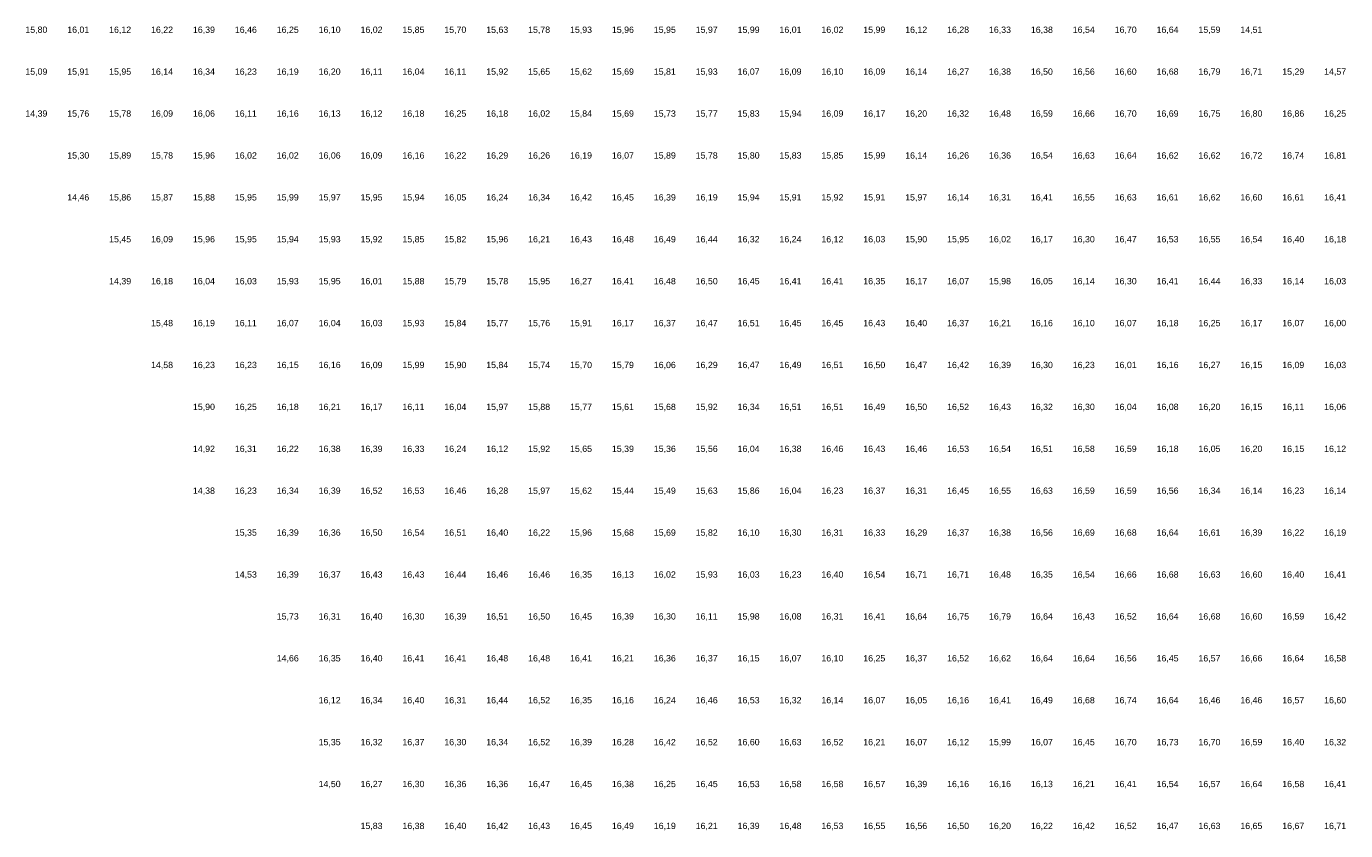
# Model space of a CAD drawing. Extents: x 198243 to 199107, y 361914 to 363516.
# Tile 10 of 17: x 198353 to 198667, y 362924 to 363116. Entities that reach past the tile are written whole.
import ezdxf
from ezdxf.enums import TextEntityAlignment as Align

# ---------------------------------------------------------------- set-up
doc = ezdxf.new("R2010")
doc.units = 0
doc.header["$MEASUREMENT"] = 0
doc.layers.add('rijk_10Anno', color=254, linetype='Continuous')
doc.styles.add('Arial', font='arial.ttf')

msp = doc.modelspace()

# ---------------------------------------------------------------- texts
at = {"layer": 'rijk_10Anno', "color": 254, "style": 'Arial'}
for s, p in [('15,80', (198355, 363113.82)), ('16,01', (198365, 363113.82)), ('16,12', (198375, 363113.82)), ('16,22', (198385, 363113.82)), ('16,39', (198395, 363113.82)), ('16,46', (198405, 363113.82)), ('16,25', (198415, 363113.82)), ('16,10', (198425, 363113.82)), ('16,02', (198435, 363113.82)), ('15,85', (198445, 363113.82)), ('15,70', (198455, 363113.82)), ('15,63', (198465, 363113.82)), ('15,78', (198475, 363113.82)), ('15,93', (198485, 363113.82)), ('15,96', (198495, 363113.82)), ('15,95', (198505, 363113.82)), ('15,97', (198515, 363113.82)), ('15,99', (198525, 363113.82)), ('16,01', (198535, 363113.82)), ('16,02', (198545, 363113.82)), ('15,99', (198555, 363113.82)), ('16,12', (198565, 363113.82)), ('16,28', (198575, 363113.82)), ('16,33', (198585, 363113.82)), ('16,38', (198595, 363113.82)), ('16,54', (198605, 363113.82)), ('16,70', (198615, 363113.82)), ('16,64', (198625, 363113.82)), ('15,59', (198635, 363113.82)), ('14,51', (198645, 363113.82)), ('15,09', (198355, 363103.82)), ('15,91', (198365, 363103.82)), ('15,95', (198375, 363103.82)), ('16,14', (198385, 363103.82)), ('16,34', (198395, 363103.82)), ('16,23', (198405, 363103.82)), ('16,19', (198415, 363103.82)), ('16,20', (198425, 363103.82)), ('16,11', (198435, 363103.82)), ('16,04', (198445, 363103.82)), ('16,11', (198455, 363103.82)), ('15,92', (198465, 363103.82)), ('15,65', (198475, 363103.82)), ('15,62', (198485, 363103.82)), ('15,69', (198495, 363103.82)), ('15,81', (198505, 363103.82)), ('15,93', (198515, 363103.82)), ('16,07', (198525, 363103.82)), ('16,09', (198535, 363103.82)), ('16,10', (198545, 363103.82)), ('16,09', (198555, 363103.82)), ('16,14', (198565, 363103.82)), ('16,27', (198575, 363103.82)), ('16,38', (198585, 363103.82)), ('16,50', (198595, 363103.82)), ('16,56', (198605, 363103.82)), ('16,60', (198615, 363103.82)), ('16,68', (198625, 363103.82)), ('16,79', (198635, 363103.82)), ('16,71', (198645, 363103.82)), ('15,29', (198655, 363103.82)), ('14,57', (198665, 363103.82)), ('14,39', (198355, 363093.82)), ('15,76', (198365, 363093.82)), ('15,78', (198375, 363093.82)), ('16,09', (198385, 363093.82)), ('16,06', (198395, 363093.82)), ('16,11', (198405, 363093.82)), ('16,16', (198415, 363093.82)), ('16,13', (198425, 363093.82)), ('16,12', (198435, 363093.82)), ('16,18', (198445, 363093.82)), ('16,25', (198455, 363093.82)), ('16,18', (198465, 363093.82)), ('16,02', (198475, 363093.82)), ('15,84', (198485, 363093.82)), ('15,69', (198495, 363093.82)), ('15,73', (198505, 363093.82)), ('15,77', (198515, 363093.82)), ('15,83', (198525, 363093.82)), ('15,94', (198535, 363093.82)), ('16,09', (198545, 363093.82)), ('16,17', (198555, 363093.82)), ('16,20', (198565, 363093.82)), ('16,32', (198575, 363093.82)), ('16,48', (198585, 363093.82)), ('16,59', (198595, 363093.82)), ('16,66', (198605, 363093.82)), ('16,70', (198615, 363093.82)), ('16,69', (198625, 363093.82)), ('16,75', (198635, 363093.82)), ('16,80', (198645, 363093.82)), ('16,86', (198655, 363093.82)), ('16,25', (198665, 363093.82)), ('15,30', (198365, 363083.82)), ('15,89', (198375, 363083.82)), ('15,78', (198385, 363083.82)), ('15,96', (198395, 363083.82)), ('16,02', (198405, 363083.82)), ('16,02', (198415, 363083.82)), ('16,06', (198425, 363083.82)), ('16,09', (198435, 363083.82)), ('16,16', (198445, 363083.82)), ('16,22', (198455, 363083.82)), ('16,29', (198465, 363083.82)), ('16,26', (198475, 363083.82)), ('16,19', (198485, 363083.82)), ('16,07', (198495, 363083.82)), ('15,89', (198505, 363083.82)), ('15,78', (198515, 363083.82)), ('15,80', (198525, 363083.82)), ('15,83', (198535, 363083.82)), ('15,85', (198545, 363083.82)), ('15,99', (198555, 363083.82)), ('16,14', (198565, 363083.82)), ('16,26', (198575, 363083.82)), ('16,36', (198585, 363083.82)), ('16,54', (198595, 363083.82)), ('16,63', (198605, 363083.82)), ('16,64', (198615, 363083.82)), ('16,62', (198625, 363083.82)), ('16,62', (198635, 363083.82)), ('16,72', (198645, 363083.82)), ('16,74', (198655, 363083.82)), ('16,81', (198665, 363083.82)), ('14,46', (198365, 363073.82)), ('15,86', (198375, 363073.82)), ('15,87', (198385, 363073.82)), ('15,88', (198395, 363073.82)), ('15,95', (198405, 363073.82)), ('15,99', (198415, 363073.82)), ('15,97', (198425, 363073.82)), ('15,95', (198435, 363073.82)), ('15,94', (198445, 363073.82)), ('16,05', (198455, 363073.82)), ('16,24', (198465, 363073.82)), ('16,34', (198475, 363073.82)), ('16,42', (198485, 363073.82)), ('16,45', (198495, 363073.82)), ('16,39', (198505, 363073.82)), ('16,19', (198515, 363073.82)), ('15,94', (198525, 363073.82)), ('15,91', (198535, 363073.82)), ('15,92', (198545, 363073.82)), ('15,91', (198555, 363073.82)), ('15,97', (198565, 363073.82)), ('16,14', (198575, 363073.82)), ('16,31', (198585, 363073.82)), ('16,41', (198595, 363073.82)), ('16,55', (198605, 363073.82)), ('16,63', (198615, 363073.82)), ('16,61', (198625, 363073.82)), ('16,62', (198635, 363073.82)), ('16,60', (198645, 363073.82)), ('16,61', (198655, 363073.82)), ('16,41', (198665, 363073.82)), ('15,45', (198375, 363063.82)), ('16,09', (198385, 363063.82)), ('15,96', (198395, 363063.82)), ('15,95', (198405, 363063.82)), ('15,94', (198415, 363063.82)), ('15,93', (198425, 363063.82)), ('15,92', (198435, 363063.82)), ('15,85', (198445, 363063.82)), ('15,82', (198455, 363063.82)), ('15,96', (198465, 363063.82)), ('16,21', (198475, 363063.82)), ('16,43', (198485, 363063.82)), ('16,48', (198495, 363063.82)), ('16,49', (198505, 363063.82)), ('16,44', (198515, 363063.82)), ('16,32', (198525, 363063.82)), ('16,24', (198535, 363063.82)), ('16,12', (198545, 363063.82)), ('16,03', (198555, 363063.82)), ('15,90', (198565, 363063.82)), ('15,95', (198575, 363063.82)), ('16,02', (198585, 363063.82)), ('16,17', (198595, 363063.82)), ('16,30', (198605, 363063.82)), ('16,47', (198615, 363063.82)), ('16,53', (198625, 363063.82)), ('16,55', (198635, 363063.82)), ('16,54', (198645, 363063.82)), ('16,40', (198655, 363063.82)), ('16,18', (198665, 363063.82)), ('14,39', (198375, 363053.82)), ('16,18', (198385, 363053.82)), ('16,04', (198395, 363053.82)), ('16,03', (198405, 363053.82)), ('15,93', (198415, 363053.82)), ('15,95', (198425, 363053.82)), ('16,01', (198435, 363053.82)), ('15,88', (198445, 363053.82)), ('15,79', (198455, 363053.82)), ('15,78', (198465, 363053.82)), ('15,95', (198475, 363053.82)), ('16,27', (198485, 363053.82)), ('16,41', (198495, 363053.82)), ('16,48', (198505, 363053.82)), ('16,50', (198515, 363053.82)), ('16,45', (198525, 363053.82)), ('16,41', (198535, 363053.82)), ('16,41', (198545, 363053.82)), ('16,35', (198555, 363053.82)), ('16,17', (198565, 363053.82)), ('16,07', (198575, 363053.82)), ('15,98', (198585, 363053.82)), ('16,05', (198595, 363053.82)), ('16,14', (198605, 363053.82)), ('16,30', (198615, 363053.82)), ('16,41', (198625, 363053.82)), ('16,44', (198635, 363053.82)), ('16,33', (198645, 363053.82)), ('16,14', (198655, 363053.82)), ('16,03', (198665, 363053.82)), ('15,48', (198385, 363043.82)), ('16,19', (198395, 363043.82)), ('16,11', (198405, 363043.82)), ('16,07', (198415, 363043.82)), ('16,04', (198425, 363043.82)), ('16,03', (198435, 363043.82)), ('15,93', (198445, 363043.82)), ('15,84', (198455, 363043.82)), ('15,77', (198465, 363043.82)), ('15,76', (198475, 363043.82)), ('15,91', (198485, 363043.82)), ('16,17', (198495, 363043.82)), ('16,37', (198505, 363043.82)), ('16,47', (198515, 363043.82)), ('16,51', (198525, 363043.82)), ('16,45', (198535, 363043.82)), ('16,45', (198545, 363043.82)), ('16,43', (198555, 363043.82)), ('16,40', (198565, 363043.82)), ('16,37', (198575, 363043.82)), ('16,21', (198585, 363043.82)), ('16,16', (198595, 363043.82)), ('16,10', (198605, 363043.82)), ('16,07', (198615, 363043.82)), ('16,18', (198625, 363043.82)), ('16,25', (198635, 363043.82)), ('16,17', (198645, 363043.82)), ('16,07', (198655, 363043.82)), ('16,00', (198665, 363043.82)), ('14,58', (198385, 363033.82)), ('16,23', (198395, 363033.82)), ('16,23', (198405, 363033.82)), ('16,15', (198415, 363033.82)), ('16,16', (198425, 363033.82)), ('16,09', (198435, 363033.82)), ('15,99', (198445, 363033.82)), ('15,90', (198455, 363033.82)), ('15,84', (198465, 363033.82)), ('15,74', (198475, 363033.82)), ('15,70', (198485, 363033.82)), ('15,79', (198495, 363033.82)), ('16,06', (198505, 363033.82)), ('16,29', (198515, 363033.82)), ('16,47', (198525, 363033.82)), ('16,49', (198535, 363033.82)), ('16,51', (198545, 363033.82)), ('16,50', (198555, 363033.82)), ('16,47', (198565, 363033.82)), ('16,42', (198575, 363033.82)), ('16,39', (198585, 363033.82)), ('16,30', (198595, 363033.82)), ('16,23', (198605, 363033.82)), ('16,01', (198615, 363033.82)), ('16,16', (198625, 363033.82)), ('16,27', (198635, 363033.82)), ('16,15', (198645, 363033.82)), ('16,09', (198655, 363033.82)), ('16,03', (198665, 363033.82)), ('15,90', (198395, 363023.82)), ('16,25', (198405, 363023.82)), ('16,18', (198415, 363023.82)), ('16,21', (198425, 363023.82)), ('16,17', (198435, 363023.82)), ('16,11', (198445, 363023.82)), ('16,04', (198455, 363023.82)), ('15,97', (198465, 363023.82)), ('15,88', (198475, 363023.82)), ('15,77', (198485, 363023.82)), ('15,61', (198495, 363023.82)), ('15,68', (198505, 363023.82)), ('15,92', (198515, 363023.82)), ('16,34', (198525, 363023.82)), ('16,51', (198535, 363023.82)), ('16,51', (198545, 363023.82)), ('16,49', (198555, 363023.82)), ('16,50', (198565, 363023.82)), ('16,52', (198575, 363023.82)), ('16,43', (198585, 363023.82)), ('16,32', (198595, 363023.82)), ('16,30', (198605, 363023.82)), ('16,04', (198615, 363023.82)), ('16,08', (198625, 363023.82)), ('16,20', (198635, 363023.82)), ('16,15', (198645, 363023.82)), ('16,11', (198655, 363023.82)), ('16,06', (198665, 363023.82)), ('14,92', (198395, 363013.82)), ('16,31', (198405, 363013.82)), ('16,22', (198415, 363013.82)), ('16,38', (198425, 363013.82)), ('16,39', (198435, 363013.82)), ('16,33', (198445, 363013.82)), ('16,24', (198455, 363013.82)), ('16,12', (198465, 363013.82)), ('15,92', (198475, 363013.82)), ('15,65', (198485, 363013.82)), ('15,39', (198495, 363013.82)), ('15,36', (198505, 363013.82)), ('15,56', (198515, 363013.82)), ('16,04', (198525, 363013.82)), ('16,38', (198535, 363013.82)), ('16,46', (198545, 363013.82)), ('16,43', (198555, 363013.82)), ('16,46', (198565, 363013.82)), ('16,53', (198575, 363013.82)), ('16,54', (198585, 363013.82)), ('16,51', (198595, 363013.82)), ('16,58', (198605, 363013.82)), ('16,59', (198615, 363013.82)), ('16,18', (198625, 363013.82)), ('16,05', (198635, 363013.82)), ('16,20', (198645, 363013.82)), ('16,15', (198655, 363013.82)), ('16,12', (198665, 363013.82)), ('14,38', (198395, 363003.82)), ('16,23', (198405, 363003.82)), ('16,34', (198415, 363003.82)), ('16,39', (198425, 363003.82)), ('16,52', (198435, 363003.82)), ('16,53', (198445, 363003.82)), ('16,46', (198455, 363003.82)), ('16,28', (198465, 363003.82)), ('15,97', (198475, 363003.82)), ('15,62', (198485, 363003.82)), ('15,44', (198495, 363003.82)), ('15,49', (198505, 363003.82)), ('15,63', (198515, 363003.82)), ('15,86', (198525, 363003.82)), ('16,04', (198535, 363003.82)), ('16,23', (198545, 363003.82)), ('16,37', (198555, 363003.82)), ('16,31', (198565, 363003.82)), ('16,45', (198575, 363003.82)), ('16,55', (198585, 363003.82)), ('16,63', (198595, 363003.82)), ('16,59', (198605, 363003.82)), ('16,59', (198615, 363003.82)), ('16,56', (198625, 363003.82)), ('16,34', (198635, 363003.82)), ('16,14', (198645, 363003.82)), ('16,23', (198655, 363003.82)), ('16,14', (198665, 363003.82)), ('15,35', (198405, 362993.82)), ('16,39', (198415, 362993.82)), ('16,36', (198425, 362993.82)), ('16,50', (198435, 362993.82)), ('16,54', (198445, 362993.82)), ('16,51', (198455, 362993.82)), ('16,40', (198465, 362993.82)), ('16,22', (198475, 362993.82)), ('15,96', (198485, 362993.82)), ('15,68', (198495, 362993.82)), ('15,69', (198505, 362993.82)), ('15,82', (198515, 362993.82)), ('16,10', (198525, 362993.82)), ('16,30', (198535, 362993.82)), ('16,31', (198545, 362993.82)), ('16,33', (198555, 362993.82)), ('16,29', (198565, 362993.82)), ('16,37', (198575, 362993.82)), ('16,38', (198585, 362993.82)), ('16,56', (198595, 362993.82)), ('16,69', (198605, 362993.82)), ('16,68', (198615, 362993.82)), ('16,64', (198625, 362993.82)), ('16,61', (198635, 362993.82)), ('16,39', (198645, 362993.82)), ('16,22', (198655, 362993.82)), ('16,19', (198665, 362993.82)), ('14,53', (198405, 362983.82)), ('16,39', (198415, 362983.82)), ('16,37', (198425, 362983.82)), ('16,43', (198435, 362983.82)), ('16,43', (198445, 362983.82)), ('16,44', (198455, 362983.82)), ('16,46', (198465, 362983.82)), ('16,46', (198475, 362983.82)), ('16,35', (198485, 362983.82)), ('16,13', (198495, 362983.82)), ('16,02', (198505, 362983.82)), ('15,93', (198515, 362983.82)), ('16,03', (198525, 362983.82)), ('16,23', (198535, 362983.82)), ('16,40', (198545, 362983.82)), ('16,54', (198555, 362983.82)), ('16,71', (198565, 362983.82)), ('16,71', (198575, 362983.82)), ('16,48', (198585, 362983.82)), ('16,35', (198595, 362983.82)), ('16,54', (198605, 362983.82)), ('16,66', (198615, 362983.82)), ('16,68', (198625, 362983.82)), ('16,63', (198635, 362983.82)), ('16,60', (198645, 362983.82)), ('16,40', (198655, 362983.82)), ('16,41', (198665, 362983.82)), ('15,73', (198415, 362973.82)), ('16,31', (198425, 362973.82)), ('16,40', (198435, 362973.82)), ('16,30', (198445, 362973.82)), ('16,39', (198455, 362973.82)), ('16,51', (198465, 362973.82)), ('16,50', (198475, 362973.82)), ('16,45', (198485, 362973.82)), ('16,39', (198495, 362973.82)), ('16,30', (198505, 362973.82)), ('16,11', (198515, 362973.82)), ('15,98', (198525, 362973.82)), ('16,08', (198535, 362973.82)), ('16,31', (198545, 362973.82)), ('16,41', (198555, 362973.82)), ('16,64', (198565, 362973.82)), ('16,75', (198575, 362973.82)), ('16,79', (198585, 362973.82)), ('16,64', (198595, 362973.82)), ('16,43', (198605, 362973.82)), ('16,52', (198615, 362973.82)), ('16,64', (198625, 362973.82)), ('16,68', (198635, 362973.82)), ('16,60', (198645, 362973.82)), ('16,59', (198655, 362973.82)), ('16,42', (198665, 362973.82)), ('14,66', (198415, 362963.82)), ('16,35', (198425, 362963.82)), ('16,40', (198435, 362963.82)), ('16,41', (198445, 362963.82)), ('16,41', (198455, 362963.82)), ('16,48', (198465, 362963.82)), ('16,48', (198475, 362963.82)), ('16,41', (198485, 362963.82)), ('16,21', (198495, 362963.82)), ('16,36', (198505, 362963.82)), ('16,37', (198515, 362963.82)), ('16,15', (198525, 362963.82)), ('16,07', (198535, 362963.82)), ('16,10', (198545, 362963.82)), ('16,25', (198555, 362963.82)), ('16,37', (198565, 362963.82)), ('16,52', (198575, 362963.82)), ('16,62', (198585, 362963.82)), ('16,64', (198595, 362963.82)), ('16,64', (198605, 362963.82)), ('16,56', (198615, 362963.82)), ('16,45', (198625, 362963.82)), ('16,57', (198635, 362963.82)), ('16,66', (198645, 362963.82)), ('16,64', (198655, 362963.82)), ('16,58', (198665, 362963.82)), ('16,12', (198425, 362953.82)), ('16,34', (198435, 362953.82)), ('16,40', (198445, 362953.82)), ('16,31', (198455, 362953.82)), ('16,44', (198465, 362953.82)), ('16,52', (198475, 362953.82)), ('16,35', (198485, 362953.82)), ('16,16', (198495, 362953.82)), ('16,24', (198505, 362953.82)), ('16,46', (198515, 362953.82)), ('16,53', (198525, 362953.82)), ('16,32', (198535, 362953.82)), ('16,14', (198545, 362953.82)), ('16,07', (198555, 362953.82)), ('16,05', (198565, 362953.82)), ('16,16', (198575, 362953.82)), ('16,41', (198585, 362953.82)), ('16,49', (198595, 362953.82)), ('16,68', (198605, 362953.82)), ('16,74', (198615, 362953.82)), ('16,64', (198625, 362953.82)), ('16,46', (198635, 362953.82)), ('16,46', (198645, 362953.82)), ('16,57', (198655, 362953.82)), ('16,60', (198665, 362953.82)), ('15,35', (198425, 362943.82)), ('16,32', (198435, 362943.82)), ('16,37', (198445, 362943.82)), ('16,30', (198455, 362943.82)), ('16,34', (198465, 362943.82)), ('16,52', (198475, 362943.82)), ('16,39', (198485, 362943.82)), ('16,28', (198495, 362943.82)), ('16,42', (198505, 362943.82)), ('16,52', (198515, 362943.82)), ('16,60', (198525, 362943.82)), ('16,63', (198535, 362943.82)), ('16,52', (198545, 362943.82)), ('16,21', (198555, 362943.82)), ('16,07', (198565, 362943.82)), ('16,12', (198575, 362943.82)), ('15,99', (198585, 362943.82)), ('16,07', (198595, 362943.82)), ('16,45', (198605, 362943.82)), ('16,70', (198615, 362943.82)), ('16,73', (198625, 362943.82)), ('16,70', (198635, 362943.82)), ('16,59', (198645, 362943.82)), ('16,40', (198655, 362943.82)), ('16,32', (198665, 362943.82)), ('14,50', (198425, 362933.82)), ('16,27', (198435, 362933.82)), ('16,30', (198445, 362933.82)), ('16,36', (198455, 362933.82)), ('16,36', (198465, 362933.82)), ('16,47', (198475, 362933.82)), ('16,45', (198485, 362933.82)), ('16,38', (198495, 362933.82)), ('16,25', (198505, 362933.82)), ('16,45', (198515, 362933.82)), ('16,53', (198525, 362933.82)), ('16,58', (198535, 362933.82)), ('16,58', (198545, 362933.82)), ('16,57', (198555, 362933.82)), ('16,39', (198565, 362933.82)), ('16,16', (198575, 362933.82)), ('16,16', (198585, 362933.82)), ('16,13', (198595, 362933.82)), ('16,21', (198605, 362933.82)), ('16,41', (198615, 362933.82)), ('16,54', (198625, 362933.82)), ('16,57', (198635, 362933.82)), ('16,64', (198645, 362933.82)), ('16,58', (198655, 362933.82)), ('16,41', (198665, 362933.82)), ('15,83', (198435, 362923.82)), ('16,38', (198445, 362923.82)), ('16,40', (198455, 362923.82)), ('16,42', (198465, 362923.82)), ('16,43', (198475, 362923.82)), ('16,45', (198485, 362923.82)), ('16,49', (198495, 362923.82)), ('16,19', (198505, 362923.82)), ('16,21', (198515, 362923.82)), ('16,39', (198525, 362923.82)), ('16,48', (198535, 362923.82)), ('16,53', (198545, 362923.82)), ('16,55', (198555, 362923.82)), ('16,56', (198565, 362923.82)), ('16,50', (198575, 362923.82)), ('16,20', (198585, 362923.82)), ('16,22', (198595, 362923.82)), ('16,42', (198605, 362923.82)), ('16,52', (198615, 362923.82)), ('16,47', (198625, 362923.82)), ('16,63', (198635, 362923.82)), ('16,65', (198645, 362923.82)), ('16,67', (198655, 362923.82)), ('16,71', (198665, 362923.82))]:
    msp.add_text(s, height=1.503, dxfattribs=at).set_placement(p, align=Align.BOTTOM_CENTER)

doc.saveas('drawing.dxf')
